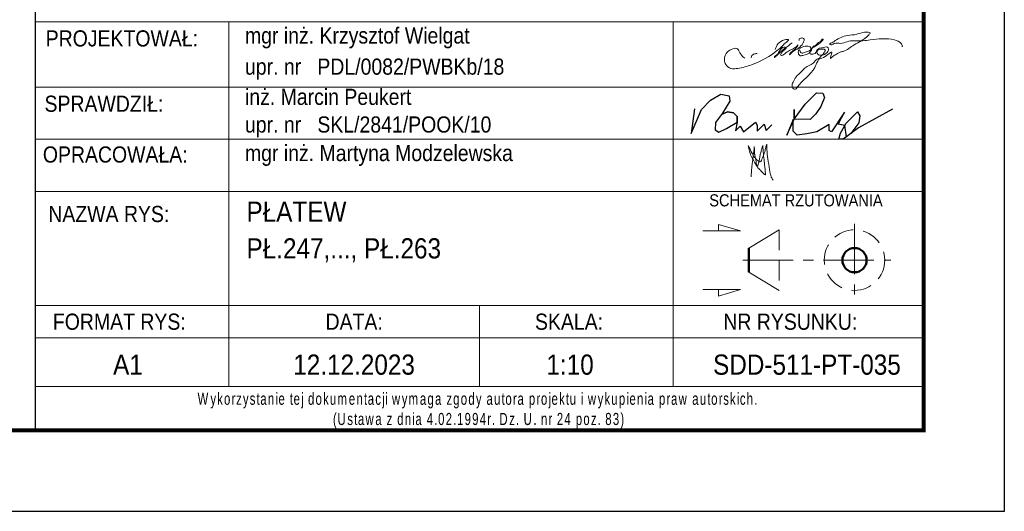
# Model space of a CAD drawing. Header units: millimetres. Extents: x -136 to 717, y 10101 to 10771.
# Tile 21 of 39: x 590 to 711, y 10101 to 10162. Entities that reach past the tile are written whole.
import ezdxf
from ezdxf.enums import TextEntityAlignment as Align

# ---------------------------------------------------------------- set-up
doc = ezdxf.new("R2010")
doc.units = ezdxf.units.MM
doc.header["$LTSCALE"] = 10
doc.linetypes.add('HIDDEN', pattern=[0.375, 0.25, -0.125])
doc.linetypes.add('MITTE', pattern=[2, 1.25, -0.25, 0.25, -0.25])
doc.layers.add('_FORMATKA', color=8, linetype='Continuous', plot=False)
for name, color, linetype, lineweight in [('_RAMKA', 7, 'Continuous', 35), ('_Tabelka', 7, 'Continuous', 25), ('PS_DIM', 4, 'Continuous', 13), ('PS_Hidden', 2, 'HIDDEN', 9), ('PS_MIDLINE', 5, 'MITTE', 13), ('PS_Pos', 1, 'Continuous', 15), ('PS_SOLID', 7, 'Continuous', 30), ('PS_TEXT', 3, 'Continuous', 18)]:
    doc.layers.add(name, color=color, linetype=linetype, lineweight=lineweight)
doc.styles.add('gil', font='txt', dxfattribs={"width": 0.9})

# ---------------------------------------------------------------- blocks, each defined once
blk = doc.blocks.new('*U334')
at = {"layer": '_FORMATKA', "lineweight": -3}
blk.add_lwpolyline([(-841, 0), (0, 0), (0, 594), (-841, 594)], close=True, dxfattribs=at)
at = {"layer": '_RAMKA', "lineweight": -3, "const_width": 0.5}
blk.add_lwpolyline([(-811, 10), (-10, 10), (-10, 584), (-811, 584)], close=True, dxfattribs=at)
blk = doc.blocks.new('A$C077725B1')
at = {"layer": 'PS_SOLID', "color": 5, "lineweight": 25}
for points in [[(0.45, 3.96), (0, 0.74), (1.35, 3.86), (2.53, 5.09), (3.87, 5.86), (4.96, 5.66), (5.03, 4.97), (4.09, 3.39), (3.17, 2.17), (3.12, 1.2), (3.6, 0.93), (4.61, 1.41), (5.99, 2.21), (5.97, 2.95), (5.49, 3.43), (4.71, 3.58), (3.95, 3.2), (4.71, 3.58), (5.49, 3.43), (5.97, 2.95), (5.99, 2.21), (5.79, 1.09), (6.4, 1.71), (6.83, 0.96), (8.36, 2.21), (8.58, 1.82), (8.58, 1.03), (9.53, 1.97), (9.77, 1.14), (10.51, 1.89)], [(26.25, 3.91), (21.8, 1.47), (19.81, 0), (19.26, 0), (19.47, 0.79), (20.21, 2.08), (21.68, 3.55), (21.99, 3.05), (21.86, 2.14), (20.81, 0.74), (20.25, 0.33), (20.03, 1.78), (19.17, 1.98), (19.96, 3.54), (18.27, 0.97), (18, 1.12), (18, 1.91), (16.37, 0.97), (15.05, 0.72), (13.81, 0.54), (13.29, 1.06), (13.29, 2.56), (12.47, 0.52), (13.42, 2.59), (13.42, 3.89), (13.42, 2.59), (14.85, 4.56), (16.34, 6.04), (17.15, 6.01), (17.36, 5.44), (16.89, 4.25), (16.25, 3.31), (15.51, 2.56), (13.42, 2.59)]]:
    blk.add_lwpolyline(points, dxfattribs=at)
blk = doc.blocks.new('tabela_rys')
at = {"layer": '_Tabelka', "color": 251, "lineweight": 15}
for p, q in [((21.62, 58.32), (131.62, 58.32)), ((21.62, 58.32), (131.62, 58.32)), ((45.62, 58.32), (45.62, 37.33)), ((100.62, 58.32), (100.62, 37.33)), ((21.62, 50.24), (131.62, 50.24)), ((21.62, 43.79), (131.62, 43.79)), ((21.62, 37.33), (131.62, 37.33)), ((21.62, 37.33), (131.62, 37.33)), ((21.62, 37.33), (131.62, 37.33)), ((21.62, 37.33), (131.62, 37.33)), ((21.62, 37.33), (131.62, 37.33)), ((21.62, 37.33), (131.62, 37.33)), ((21.62, 37.33), (131.62, 37.33)), ((21.62, 37.33), (131.62, 37.33)), ((45.62, 37.33), (45.62, 23.22)), ((100.62, 37.33), (100.62, 13.22)), ((21.62, 23.22), (131.62, 23.22)), ((131.62, 23.22), (21.62, 23.22)), ((45.62, 23.22), (45.62, 13.22)), ((76.62, 23.22), (76.62, 13.22)), ((21.62, 19.22), (131.62, 19.22)), ((21.62, 13.22), (131.62, 13.22))]:
    blk.add_line(p, q, dxfattribs=at)
at = {"layer": '_Tabelka', "color": 251, "lineweight": 30}
blk.add_lwpolyline([(131.62, 123.55), (21.62, 123.55), (21.62, 7.77), (131.62, 7.77)], close=True, dxfattribs=at)
at = {"layer": 'PS_DIM', "color": 5, "true_color": 0x1d16e9}
for points in [[(109.48, 53.8), (108.99, 54.29), (108.79, 54.65), (108.6, 54.97), (107.99, 54.97), (107.36, 54.6), (106.97, 53.57), (107.12, 53.03), (107.77, 52.55), (108.62, 52.55), (110.32, 53), (114.18, 55.37), (114.63, 55.81), (114.9, 56.08), (114.41, 56.08), (113.23, 54.9)], [(115.36, 55.7), (113.22, 53.93), (113.18, 53.9), (113.18, 53.98), (113.33, 54.13), (113.56, 54.36), (114.45, 55.17), (114.55, 55.14), (113.99, 54.42), (113.95, 54.18), (114.03, 54.16), (114.58, 54.48), (115.19, 54.83), (115.46, 54.98), (115.73, 55.14), (115.95, 55.36), (116.04, 55.45), (116.06, 55.39), (116.02, 55.28), (115.29, 54.61), (115.06, 54.38), (115.02, 54.23), (115.14, 54.35), (115.64, 54.75), (116.77, 55.82), (116.82, 56), (116.82, 56.17), (116.69, 56.3), (116.5, 56.3), (116.26, 56.24), (116.23, 56.11), (116.23, 56)], [(116.27, 54.78), (116.4, 54.56), (116.58, 54.45), (116.96, 54.56), (117.27, 54.64), (117.58, 54.82), (117.66, 55.11), (117.19, 55.3), (116.43, 55.09), (116.18, 54.85), (116.11, 54.56), (116.28, 54.15), (116.65, 54.15), (117.64, 54.62), (118.01, 55.28), (118.3, 55.44), (118.6, 55.74), (118.91, 55.92), (119.04, 56.14), (119.09, 56.16), (118.24, 55.3), (117.84, 55.07), (117.57, 54.61), (117.57, 54.35), (118.03, 54.35), (118.3, 54.51), (118.35, 54.72), (118.63, 54.99), (119.09, 55.11), (119.38, 55.19), (119.72, 55.19), (119.86, 54.94), (119.56, 54.42), (119.25, 54.24), (118.63, 54.24), (118.45, 54.43), (118.39, 54.64), (119.46, 54.8), (119.3, 54.52), (119.18, 54.31), (118.99, 54.13), (118.15, 52.67), (115.93, 50.15), (115.75, 49.97), (115.52, 50.04), (115.33, 50.36), (115.46, 50.86), (115.83, 51.49), (116.51, 52.17), (116.97, 52.63), (117.94, 53.19), (118.45, 53.7), (119.24, 53.91), (120.28, 54.51), (120.08, 53.78), (120.47, 54.09), (120.72, 54.24), (120.96, 54.38), (121.28, 54.56), (121.66, 54.66), (123.03, 55.46), (124.83, 56.69), (124.99, 56.96), (124.75, 57.03), (124.29, 57.03), (123.37, 56.78), (122.22, 56.61), (121.4, 56.39), (120.69, 55.98), (120.26, 55.73), (120.02, 55.6), (120.05, 55.5), (120.57, 55.64), (121.34, 55.64), (122.15, 55.85), (123.03, 55.97), (124.11, 55.97), (125.01, 56.08), (128, 56.08), (128.89, 55.57), (128.97, 55.25), (128.95, 55.23)], [(111.02, 54.38), (110.58, 54.31), (110.37, 54.14), (110.28, 53.86)], [(109.92, 42.99), (110.36, 42.1), (110.66, 41.59), (111.09, 41.15), (111.38, 40.99), (111.66, 41.47), (111.96, 42.25), (112.08, 42.76), (112.2, 43.19)], [(111.71, 43.01), (111.79, 41.97), (111.9, 41.03), (111.99, 40.03), (111.99, 39.38), (111.65, 39.72), (111.22, 40.15), (110.84, 40.68), (110.65, 41.02), (110.26, 41.69), (110.08, 42.33), (109.92, 42.99)], [(110.26, 39.14), (110.35, 40.27), (110.43, 40.94), (110.49, 41.47), (110.59, 42.26), (110.65, 42.75), (110.65, 42.9)], [(110.65, 42.9), (110.68, 42.38), (110.68, 42.14), (110.7, 41.97), (110.71, 41.9), (110.76, 41.68), (110.81, 41.47), (110.84, 41.29), (110.91, 40.88), (111.01, 40.53), (111.04, 40.47), (111.14, 40.66), (111.22, 40.95), (111.29, 41.28), (111.38, 41.81), (111.5, 42.26), (111.6, 42.66), (111.71, 43.03)], [(112.2, 43.19), (112.23, 42.5), (112.33, 41.38), (112.56, 40.06), (112.77, 39.1), (112.98, 38.73)]]:
    blk.add_spline(points, degree=3, dxfattribs=at)
at = {"layer": 'PS_Hidden'}
blk.add_line((113.73, 32.58), (113.73, 25.08), dxfattribs=at)
blk.add_circle((123.07, 28.83), 3.75, dxfattribs=at)
at = {"layer": 'PS_MIDLINE', "ltscale": 0.5}
for p, q in [((123.07, 33.33), (123.07, 24.33)), ((109.23, 28.83), (127.57, 28.83))]:
    blk.add_line(p, q, dxfattribs=at)
at = {"layer": 'PS_Pos'}
for p, q in [((109.98, 30.33), (113.73, 32.58)), ((113.73, 25.08), (109.98, 27.33))]:
    blk.add_line(p, q, dxfattribs=at)
at = {"layer": 'PS_Pos', "lineweight": 50}
blk.add_line((109.98, 27.33), (109.98, 30.33), dxfattribs=at)
at = {"layer": 'PS_SOLID', "lineweight": 50}
blk.add_line((109.98, 30.33), (109.98, 27.33), dxfattribs=at)
blk.add_circle((123.07, 28.83), 1.5, dxfattribs=at)
blk.add_circle((123.07, 28.83), 1.5, dxfattribs=at)
at = {"layer": 'PS_TEXT', "color": 7}
for p, q in [((108.95, 32.44), (106.22, 33.26)), ((106.22, 33.26), (106.22, 32.44)), ((108.95, 32.44), (104.3, 32.44)), ((108.95, 25.21), (104.3, 25.21)), ((108.95, 25.21), (106.22, 24.39)), ((106.22, 24.39), (106.22, 25.21))]:
    blk.add_line(p, q, dxfattribs=at)
at = {"layer": 'PS_Pos', "color": 7, "xscale": 0.9500000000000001, "yscale": 0.9500000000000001, "zscale": 0.9500000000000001}
blk.add_blockref('A$C077725B1', (102.85, 43.79), dxfattribs=at)
at = {"layer": '_Tabelka', "color": 12, "style": 'gil', "width": 0.9}
for s, p in [('PROJEKTOWAŁ: ', (32.69, 56.26)), ('SPRAWDZIŁ: ', (30.47, 48.18)), ('OPRACOWAŁA: ', (31.87, 41.9)), ('NAZWA RYS:', (30.74, 34.54))]:
    blk.add_text(s, height=2, dxfattribs=at).set_placement(p, align=Align.MIDDLE)
at = {"layer": '_Tabelka', "color": 7, "style": 'gil', "width": 0.9}
for s, p in [('mgr inż. Krzysztof Wielgat', (47.6, 56.62)), ('upr. nr   PDL/0082/PWBKb/18 ', (47.6, 52.77)), ('inż. Marcin Peukert', (47.6, 49.03)), ('upr. nr   SKL/2841/POOK/10 ', (47.6, 45.61)), ('mgr inż. Martyna Modzelewska', (47.6, 42.08))]:
    blk.add_text(s, height=2, dxfattribs=at).set_placement(p, align=Align.MIDDLE_LEFT)
at = {"layer": '_Tabelka', "color": 251, "style": 'gil', "width": 0.9}
for s, p in [('FORMAT RYS:', (32.04, 21.22)), ('DATA:', (61.12, 21.22)), ('SKALA:', (87.72, 21.22)), ('NR RYSUNKU:', (115.12, 21.22))]:
    blk.add_text(s, height=2, dxfattribs=at).set_placement(p, align=Align.MIDDLE)
at = {"layer": '_Tabelka', "color": 7, "lineweight": 13, "insert": (22.63, 10.21), "char_height": 1.5, "attachment_point": 4, "style": 'gil'}
blk.add_mtext_dynamic_manual_height_columns('\\pi19.10122;{\\W0.7;\\T1.2;Wykorzystanie tej dokumentacji wymaga zgody autora projektu i wykupienia praw autorskich.\\P\\pi35.86535;(Ustawa z dnia 4.02.1994r. Dz. U. nr 24 poz. 83)}', width=107.5936, gutter_width=12.5, heights=[0], dxfattribs=at)
at = {"layer": '_Tabelka', "color": 7, "style": 'gil', "width": 0.9}
for p in [(47.79, 34.83), (47.79, 30.29), (47.79, 26.06)]:
    blk.add_attdef('NAZWA_RYS:', text='', height=2.5, dxfattribs=at).set_placement(p, align=Align.MIDDLE_LEFT)
blk.add_attdef('FORMAT', text='', height=2.5, dxfattribs=at).set_placement((33.12, 15.91), align=Align.MIDDLE)
at = {"layer": '_Tabelka', "color": 7, "style": 'gil', "width": 0.9, "flags": 8}
for tag, p in [('DATA', (61.11, 15.91)), ('SKALA', (87.85, 15.91)), ('NR_RYSUNKU', (117.18, 15.91))]:
    blk.add_attdef(tag, text='', height=2.5, dxfattribs=at).set_placement(p, align=Align.MIDDLE)
at = {"layer": 'PS_TEXT', "color": 7, "insert": (100.88, 36.98), "char_height": 1.5, "width": 31.0028, "attachment_point": 1, "style": 'gil'}
blk.add_mtext('\\pi4.20993;SCHEMAT RZUTOWANIA', dxfattribs=at)

msp = doc.modelspace()

# ---------------------------------------------------------------- block references
at = {"layer": 'PS_DIM'}
msp.add_blockref('*U334', (711.45, 10100.91), dxfattribs=at)
at = {"layer": 'PS_DIM', "color": 7}
ref = msp.add_blockref('tabela_rys', (569.83, 10103.14), dxfattribs=at)
ref.add_attrib('FORMAT', 'A1', dxfattribs={"layer": '_Tabelka', "color": 7, "height": 2.5, "style": 'gil', "width": 0.9}).set_placement((602.94, 10119.05), align=Align.MIDDLE)
ref.add_attrib('DATA', '12.12.2023', dxfattribs={"layer": '_Tabelka', "color": 7, "height": 2.5, "style": 'gil', "width": 0.9, "flags": 8}).set_placement((630.94, 10119.05), align=Align.MIDDLE)
ref.add_attrib('SKALA', '1:10', dxfattribs={"layer": '_Tabelka', "color": 7, "height": 2.5, "style": 'gil', "width": 0.9, "flags": 8}).set_placement((657.68, 10119.05), align=Align.MIDDLE)
ref.add_attrib('NR_RYSUNKU', 'SDD-511-PT-035', dxfattribs={"layer": '_Tabelka', "color": 7, "height": 2.5, "style": 'gil', "width": 0.9, "flags": 8}).set_placement((687.01, 10119.05), align=Align.MIDDLE)
ref.add_attrib('NAZWA_RYS:', 'PŁATEW', dxfattribs={"layer": '_Tabelka', "color": 7, "height": 2.5, "style": 'gil', "width": 0.9}).set_placement((617.62, 10137.97), align=Align.MIDDLE_LEFT)
ref.add_attrib('NAZWA_RYS:', 'PŁ.247,..., PŁ.263', dxfattribs={"layer": '_Tabelka', "color": 7, "height": 2.5, "style": 'gil', "width": 0.9}).set_placement((617.62, 10133.43), align=Align.MIDDLE_LEFT)

doc.saveas('drawing.dxf')
